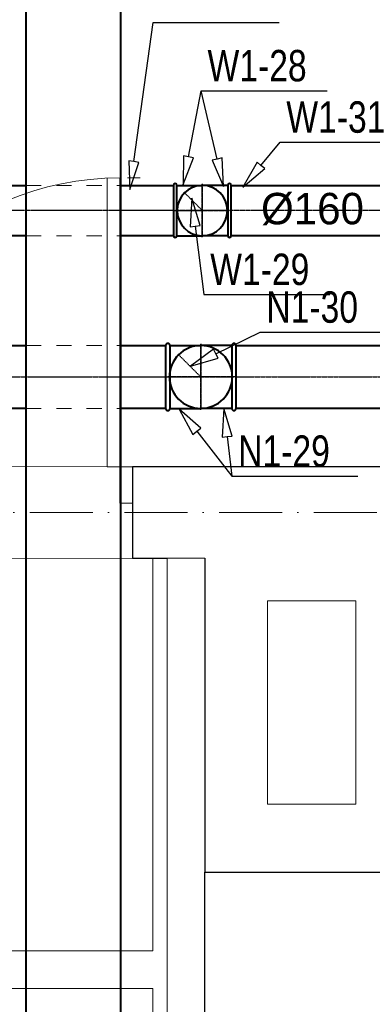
# Model space of a CAD drawing. Header units: millimetres. Extents: x 1700 to 4670, y 990 to 3874.
# Tile 82 of 110: x 3330 to 3442, y 1716 to 2030. Entities that reach past the tile are written whole.
import ezdxf
from ezdxf.enums import TextEntityAlignment as Align

# ---------------------------------------------------------------- set-up
doc = ezdxf.new("R2010")
doc.units = ezdxf.units.MM
for name, pattern in [('CENTER', [0.55, 0.37, -0.06, 0.06, -0.06]), ('Kropki i Kreski', [300, 200, -50, 0, -50]), ('Przerywana', [480, 240, -240]), ('Wipeout_Contour', [1000, 0, -1000])]:
    doc.linetypes.add(name, pattern=pattern)
doc.layers.get('0').update_dxf_attribs({"lineweight": 0})
for name, color, linetype in [('Nowe_210-A Pomieszczenia', 7, 'Continuous'), ('Nowe_420-K Ściany', 7, 'Continuous'), ('Nowe_Drzwi Archicad', 7, 'Continuous'), ('opisy mt', 7, 'Continuous'), ('WEN_N1-_ATRYBUT', 7, 'Continuous'), ('WEN_N1-_OSIE', 2, 'CENTER'), ('WEN_W1-_ATRYBUT', 7, 'Continuous'), ('WEN_W1-_OSIE', 2, 'CENTER')]:
    doc.layers.add(name, color=color, linetype=linetype)
for name, color, linetype, lineweight in [('Nowe_410-K Osie_Nr_pióra__18', 9, 'Continuous', 13), ('Nowe_420-K Ściany_Nr_pióra__27', 7, 'Continuous', 25), ('Nowe_420-K Ściany_Nr_pióra__47', 7, 'Continuous', 15), ('Nowe_440-K Słupy_Nr_pióra__28', 7, 'Continuous', 25), ('Nowe_810-G Ogólne_Nr_pióra__1', 7, 'Continuous', 13), ('Nowe_Drzwi Archicad_Nr_pióra__23', 7, 'Continuous', 15), ('Nowe_Drzwi Archicad_Nr_pióra__27', 7, 'Continuous', 25), ('Nowe_Drzwi Archicad_Nr_pióra__3', 7, 'Continuous', 13), ('WEN_N1-_ZLICZAC', 170, 'Continuous', 40), ('WEN_W1-_ZLICZAC', 10, 'Continuous', 40)]:
    doc.layers.add(name, color=color, linetype=linetype, lineweight=lineweight)
doc.styles.add('STYL_WENTYLE', font='txt', dxfattribs={"width": 0.8})

# ---------------------------------------------------------------- blocks, each defined once
blk = doc.blocks.new('BPK20090CN1-_13')
for p, q in [((-100, 14), (-100, 112)), ((100, 14), (100, 112))]:
    blk.add_line(p, q)
blk.add_lwpolyline([(100, 0), (-100, 0, -1), (-100, 14), (100, 14, -1)], format="xyb", close=True)
blk.add_circle((0, 112), 100)
blk.add_point((0, 0))
at = {"layer": 'WEN_N1-_OSIE'}
for p, q in [((0, 0), (0, 217)), ((-105, 112), (105, 112))]:
    blk.add_line(p, q, dxfattribs=at)
at = {"layer": 'WEN_N1-_ATRYBUT', "style": 'STYL_WENTYLE', "width": 0.8, "flags": 8}
blk.add_attdef('WENTYLE', text='', height=100, dxfattribs=at).set_placement((56, 0), align=Align.BOTTOM_LEFT)
blk = doc.blocks.new('PSR200CN1-_100_11')
blk.add_circle((0, 0), 100)
for p in [(70.7, 70.7), (0, 0)]:
    blk.add_point(p)
at = {"layer": 'WEN_N1-_OSIE'}
blk.add_line((0, 0), (70.7, 70.7), dxfattribs=at)
at = {"layer": 'WEN_N1-_ATRYBUT', "style": 'STYL_WENTYLE', "width": 0.8, "flags": 8}
blk.add_attdef('WENTYLE', text='', height=100, dxfattribs=at).set_placement((0, 0), align=Align.BOTTOM_LEFT)
blk = doc.blocks.new('BPK16090CW1-_13')
for p, q in [((-80, 11.2), (-80, 92)), ((80, 11.2), (80, 92))]:
    blk.add_line(p, q)
blk.add_lwpolyline([(80, 0), (-80, 0, -1), (-80, 11.2), (80, 11.2, -1)], format="xyb", close=True)
blk.add_circle((0, 92), 80)
blk.add_point((0, 0))
at = {"layer": 'WEN_W1-_OSIE'}
for p, q in [((0, 0), (0, 177)), ((-85, 92), (85, 92))]:
    blk.add_line(p, q, dxfattribs=at)
at = {"layer": 'WEN_W1-_ATRYBUT', "style": 'STYL_WENTYLE', "width": 0.8, "flags": 8}
blk.add_attdef('WENTYLE', text='', height=100, dxfattribs=at).set_placement((46, 0), align=Align.BOTTOM_LEFT)
blk = doc.blocks.new('PSR160CW1-_150_11')
blk.add_circle((0, 0), 80)
for p in [(56.6, 56.6), (0, 0)]:
    blk.add_point(p)
at = {"layer": 'WEN_W1-_OSIE'}
blk.add_line((0, 0), (56.6, 56.6), dxfattribs=at)
at = {"layer": 'WEN_W1-_ATRYBUT', "style": 'STYL_WENTYLE', "width": 0.8, "flags": 8}
blk.add_attdef('WENTYLE', text='', height=100, dxfattribs=at).set_placement((0, 0), align=Align.BOTTOM_LEFT)
blk = doc.blocks.new('QD-200X300CNN1-_7155-6289615_14')
blk.add_lwpolyline([(0, 150), (7155.6, 150), (7155.6, -150), (0, -150)], close=True)
at = {"layer": 'WEN_N1-_ATRYBUT', "style": 'STYL_WENTYLE', "width": 0.8, "flags": 8}
blk.add_attdef('WENTYLE', text='', height=100, dxfattribs=at).set_placement((3577.8, 0), align=Align.BOTTOM_LEFT)
at = {"layer": 'WEN_N1-_OSIE', "style": 'STYL_WENTYLE', "width": 0.8, "flags": 8}
blk.add_attdef('FI_KANALU', text='', height=40, dxfattribs=at).set_placement((3577.8, 0), align=Align.MIDDLE_CENTER)
blk = doc.blocks.new('SR-200CN1-_3128-5238431301_14')
blk.add_line((3000, -100), (3000, 100))
blk.add_lwpolyline([(0, -100), (0, 100), (3128.5, 100), (3128.5, -100)], close=True)
for p in [(0, 0), (3128.5, 0)]:
    blk.add_point(p)
at = {"layer": 'WEN_N1-_OSIE'}
blk.add_line((0, 0), (3128.5, 0), dxfattribs=at)
at = {"layer": 'WEN_N1-_ATRYBUT', "style": 'STYL_WENTYLE', "width": 0.8, "flags": 8}
blk.add_attdef('WENTYLE', text='', height=100, dxfattribs=at).set_placement((1564.3, 0), align=Align.BOTTOM_LEFT)
at = {"layer": 'WEN_N1-_OSIE', "style": 'STYL_WENTYLE', "width": 0.8, "flags": 8}
blk.add_attdef('FI_KANALU', text='', height=40, dxfattribs=at).set_placement((1564.3, 50), align=Align.MIDDLE_CENTER)
blk = doc.blocks.new('SR-160CW1-_554-6581001328_14')
blk.add_lwpolyline([(0, -80), (0, 80), (554.7, 80), (554.7, -80)], close=True)
for p in [(0, 0), (554.7, 0)]:
    blk.add_point(p)
at = {"layer": 'WEN_W1-_OSIE'}
blk.add_line((0, 0), (554.7, 0), dxfattribs=at)
at = {"layer": 'WEN_W1-_ATRYBUT', "style": 'STYL_WENTYLE', "width": 0.8, "flags": 8}
blk.add_attdef('WENTYLE', text='', height=100, dxfattribs=at).set_placement((277.3, 0), align=Align.BOTTOM_LEFT)
at = {"layer": 'WEN_W1-_OSIE', "style": 'STYL_WENTYLE', "width": 0.8, "flags": 8}
blk.add_attdef('FI_KANALU', text='', height=40, dxfattribs=at).set_placement((277.3, 40), align=Align.MIDDLE_CENTER)

msp = doc.modelspace()

# ---------------------------------------------------------------- linework, layer by layer
for p in [(3378.81, 1969.02), (3376.35, 1916.05)]:
    msp.add_point(p)
at = {"layer": 'Nowe_210-A Pomieszczenia', "color": 252, "linetype": 'Continuous', "lineweight": 0}
for p, q in [((3372.29, 1721.41), (3132.79, 1721.41)), ((3372.29, 1282.41), (3372.29, 1721.41))]:
    msp.add_line(p, q, dxfattribs=at)
at = {"layer": 'Nowe_210-A Pomieszczenia', "color": 252, "linetype": 'Continuous', "lineweight": 0, "flags": 128}
msp.add_lwpolyline([(2570.79, 2353.41), (2570.79, 1716.42), (2644.79, 1716.48), (2644.81, 1688.31), (2644.81, 1659.41), (2467.79, 1659.41), (2467.79, 1539.41), (2782.79, 1539.41), (2782.79, 1659.41), (2744.79, 1659.41), (2744.79, 1688.38), (2782.79, 1688.41), (2782.79, 1934.41), (2811.79, 1934.41), (2811.79, 1887.41), (2892.79, 1887.41), (2892.79, 1934.41), (2902.79, 1934.41), (2902.79, 1887.41), (3770.79, 1887.41)], dxfattribs=at)
msp.add_lwpolyline([(3115.79, 1733.41), (3372.29, 1733.41), (3372.29, 1858.41), (3115.79, 1858.41)], close=True, dxfattribs=at)
at = {"layer": 'Nowe_810-G Ogólne_Nr_pióra__1', "color": 252, "linetype": 'Continuous', "lineweight": 13, "flags": 128}
msp.add_lwpolyline([(3436.82, 1780.07), (3436.82, 1844.8), (3408.77, 1844.8), (3408.77, 1780.07)], close=True, dxfattribs=at)
at = {"layer": 'Nowe_Drzwi Archicad', "color": 252, "linetype": 'Wipeout_Contour', "lineweight": 0, "ltscale": 63975.333907}
msp.add_line((3368.24, 1979.41), (3364.24, 1979.41), dxfattribs=at)
at = {"layer": 'Nowe_Drzwi Archicad_Nr_pióra__3', "color": 252, "linetype": 'Continuous', "lineweight": 13}
msp.add_line((3364.24, 1979.41), (3368.24, 1979.41), dxfattribs=at)
at = {"layer": 'WEN_N1-_ATRYBUT'}
msp.add_lwpolyline([(3392.31, 1923.44), (3391.6, 1924.88), (3384.22, 1919.49), (3393.01, 1922), (3392.31, 1923.44), (3406.37, 1930.31), (3446.37, 1930.31)], dxfattribs=at)
at = {"layer": 'WEN_N1-_OSIE'}
msp.add_line((3317.75, 1916.05), (3376.35, 1916.05), dxfattribs=at)
at = {"layer": 'WEN_N1-_ZLICZAC', "linetype": 'Przerywana', "lineweight": 20, "ltscale": 0.02}
for p, q in [((3332.04, 1926.05), (3361.79, 1926.05)), ((3332.04, 1906.05), (3361.79, 1906.05))]:
    msp.add_line(p, q, dxfattribs=at)
at = {"layer": 'WEN_N1-_ZLICZAC'}
for points in [[(3332.04, 1906.05), (3317.75, 1906.05), (3317.75, 1926.05), (3332.04, 1926.05)], [(3362.04, 1926.05), (3376.35, 1926.05), (3376.35, 1906.05), (3362.04, 1906.05)]]:
    msp.add_lwpolyline(points, dxfattribs=at)
at = {"layer": 'WEN_W1-_ATRYBUT'}
for points in [[(3366.24, 1984.58), (3364.66, 1984.8), (3365, 1975.67), (3367.83, 1984.36), (3366.24, 1984.58), (3372.41, 2028.82), (3412.41, 2028.82)], [(3383.61, 1986.11), (3382.04, 1986.42), (3381.91, 1977.28), (3385.18, 1985.81), (3383.61, 1986.11), (3387.67, 2007.13), (3427.67, 2007.13)], [(3392.73, 1985.39), (3391.17, 1985.02), (3394.77, 1976.62), (3394.29, 1985.75), (3392.73, 1985.39), (3387.67, 2007.13), (3427.67, 2007.13)], [(3406.64, 1983.37), (3405.4, 1984.39), (3400.93, 1976.41), (3407.87, 1982.36), (3406.64, 1983.37), (3412.71, 1990.78), (3452.71, 1990.78)], [(3385.77, 1964.07), (3387.35, 1964.27), (3384.64, 1972.99), (3384.18, 1963.86), (3385.77, 1964.07), (3388.52, 1942.31), (3428.52, 1942.31)]]:
    msp.add_lwpolyline(points, dxfattribs=at)
at = {"layer": 'WEN_W1-_OSIE'}
msp.add_line((3378.81, 1969.02), (3315.29, 1969.02), dxfattribs=at)
at = {"layer": 'WEN_W1-_ZLICZAC', "linetype": 'Przerywana', "lineweight": 20, "ltscale": 0.02}
for p, q in [((3332.04, 1977.02), (3362.04, 1977.02)), ((3332.04, 1961.02), (3361.79, 1961.02))]:
    msp.add_line(p, q, dxfattribs=at)
at = {"layer": 'WEN_W1-_ZLICZAC'}
for points in [[(3332.04, 1961.02), (3315.29, 1961.02), (3315.29, 1977.02), (3332.04, 1977.02)], [(3362.04, 1977.02), (3378.81, 1977.02), (3378.81, 1961.02), (3362.04, 1961.02)]]:
    msp.add_lwpolyline(points, dxfattribs=at)

# ---------------------------------------------------------------- block references
at = {"layer": 'WEN_N1-_ZLICZAC'}
ref = msp.add_blockref('PSR200CN1-_100_11', (3387.55, 1916.05), dxfattribs=dict(at, xscale=-0.1, yscale=0.1, zscale=0.1))
ref.add_attrib('WENTYLE', 'N1-30', dxfattribs={"layer": 'WEN_N1-_ATRYBUT', "height": 10, "style": 'STYL_WENTYLE', "width": 0.8, "flags": 8}).set_placement((3408.37, 1930.31), align=Align.BOTTOM_LEFT)
at = {"layer": 'WEN_N1-_ZLICZAC', "xscale": -0.1, "yscale": 0.09999999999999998, "zscale": 0.1, "rotation": 270}
msp.add_blockref('BPK20090CN1-_13', (3376.35, 1916.05), dxfattribs=at)
at = {"layer": 'WEN_N1-_ZLICZAC'}
ref = msp.add_blockref('SR-200CN1-_3128-5238431301_14', (3398.75, 1916.05), dxfattribs=dict(at, xscale=0.1, yscale=0.1, zscale=0.1))
ref.add_attrib('WENTYLE', 'N1-33', dxfattribs={"layer": 'WEN_N1-_ATRYBUT', "height": 10, "style": 'STYL_WENTYLE', "width": 0.8, "flags": 8}).set_placement((3446.27, 1908.29), align=Align.BOTTOM_LEFT)
at = {"layer": 'WEN_W1-_ZLICZAC'}
ref = msp.add_blockref('BPK16090CW1-_13', (3378.81, 1969.02), dxfattribs=dict(at, xscale=-0.09999999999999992, yscale=0.09999999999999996, zscale=0.1, rotation=270))
ref.add_attrib('WENTYLE', 'W1-28', dxfattribs={"layer": 'WEN_W1-_ATRYBUT', "height": 10, "style": 'STYL_WENTYLE', "width": 0.8, "flags": 8}).set_placement((3389.67, 2007.13), align=Align.BOTTOM_LEFT)
ref = msp.add_blockref('SR-160CW1-_554-6581001328_14', (3452.68, 1969.02), dxfattribs=dict(at, xscale=0.1, yscale=0.1, zscale=0.1, rotation=180))
ref.add_attrib('WENTYLE', 'W1-31', dxfattribs={"layer": 'WEN_W1-_ATRYBUT', "height": 10, "style": 'STYL_WENTYLE', "width": 0.8, "flags": 8}).set_placement((3414.71, 1990.78), align=Align.BOTTOM_LEFT)
at = {"layer": 'WEN_W1-_ZLICZAC', "xscale": -0.1, "yscale": 0.1, "zscale": 0.1, "rotation": 89.99999999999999}
msp.add_blockref('BPK16090CW1-_13', (3397.21, 1969.02), dxfattribs=at)
at = {"layer": 'WEN_W1-_ZLICZAC'}
ref = msp.add_blockref('PSR160CW1-_150_11', (3388.01, 1969.02), dxfattribs=dict(at, xscale=-0.1, yscale=0.1, zscale=0.1))
ref.add_attrib('WENTYLE', 'W1-29', dxfattribs={"layer": 'WEN_W1-_ATRYBUT', "height": 10, "style": 'STYL_WENTYLE', "width": 0.8, "flags": 8}).set_placement((3390.52, 1942.31), align=Align.BOTTOM_LEFT)

# ---------------------------------------------------------------- texts
at = {"layer": 'opisy mt', "linetype": 'Continuous', "lineweight": 18, "insert": (3406.67, 1974.64), "char_height": 10, "width": 136.5578, "attachment_point": 1}
msp.add_mtext('%%C160', dxfattribs=at)

# ---------------------------------------------------------------- next in the draw order: wipeouts: each hides what was drawn before it
at = {"color": 252, "linetype": 'Wipeout_Contour', "lineweight": 0, "ltscale": 74103.520801}
msp.add_wipeout([(3365.79, 1887.41), (3365.79, 1858.41), (3866.31, 1858.41), (3866.31, 1887.41)], dxfattribs=at).dxf.layer = 'Nowe_420-K Ściany'

# ---------------------------------------------------------------- next in the draw order: linework, layer by layer
at = {"layer": 'WEN_N1-_ATRYBUT'}
for points in [[(3386.23, 1898.77), (3387.49, 1899.75), (3380.69, 1905.86), (3384.97, 1897.78), (3386.23, 1898.77), (3397.42, 1884.45), (3437.42, 1884.45)], [(3395.93, 1897.06), (3397.52, 1897.24), (3394.87, 1905.99), (3394.34, 1896.87), (3395.93, 1897.06), (3397.42, 1884.45), (3437.42, 1884.45)]]:
    msp.add_lwpolyline(points, dxfattribs=at)

# ---------------------------------------------------------------- next in the draw order: block references
at = {"layer": 'WEN_N1-_ZLICZAC'}
ref = msp.add_blockref('BPK20090CN1-_13', (3398.75, 1916.05), dxfattribs=dict(at, xscale=-0.1, yscale=0.09999999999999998, zscale=0.1, rotation=90))
ref.add_attrib('WENTYLE', 'N1-29', dxfattribs={"layer": 'WEN_N1-_ATRYBUT', "height": 10, "style": 'STYL_WENTYLE', "width": 0.8, "flags": 8}).set_placement((3399.42, 1884.45), align=Align.BOTTOM_LEFT)

# ---------------------------------------------------------------- next in the draw order: wipeouts: each hides what was drawn before it
at = {"color": 252, "linetype": 'Wipeout_Contour', "lineweight": 0, "ltscale": 63915.553656}
msp.add_wipeout([(3365.79, 1887.41), (3265.79, 1887.41), (3265.79, 1858.41), (3365.79, 1858.41)], dxfattribs=at).dxf.layer = 'Nowe_420-K Ściany'

# ---------------------------------------------------------------- next in the draw order: linework, layer by layer
at = {"layer": 'Nowe_410-K Osie_Nr_pióra__18', "color": 9, "linetype": 'Kropki i Kreski', "lineweight": 13, "ltscale": 0.1}
msp.add_line((2911.79, 1872.91), (3910.38, 1872.91), dxfattribs=at)
at = {"layer": 'Nowe_420-K Ściany_Nr_pióra__27', "color": 252, "linetype": 'Continuous', "lineweight": 25}
for p, q in [((3365.79, 1887.41), (3365.79, 1875.91)), ((3365.79, 1875.91), (3365.79, 1858.41))]:
    msp.add_line(p, q, dxfattribs=at)
at = {"layer": 'Nowe_420-K Ściany_Nr_pióra__27', "color": 252, "linetype": 'Continuous', "lineweight": 25, "flags": 128}
for points in [[(3866.31, 1887.41), (3365.79, 1887.41)], [(3365.79, 1858.41), (3388.79, 1858.41)]]:
    msp.add_lwpolyline(points, dxfattribs=at)
at = {"layer": 'Nowe_Drzwi Archicad', "color": 252, "linetype": 'Wipeout_Contour', "lineweight": 0, "ltscale": 63975.333907}
for p, q in [((3357.79, 1979.41), (3357.79, 1887.41)), ((3361.79, 1887.41), (3361.79, 1979.41)), ((3357.79, 1887.41), (3361.79, 1887.41))]:
    msp.add_line(p, q, dxfattribs=at)
at = {"layer": 'Nowe_Drzwi Archicad', "color": 252, "linetype": 'Wipeout_Contour', "lineweight": 0, "ltscale": 65257.9361}
for p, q in [((3365.79, 1887.41), (3361.79, 1887.41)), ((3361.79, 1887.41), (3361.79, 1875.91)), ((3365.79, 1875.91), (3365.79, 1887.41)), ((3361.79, 1875.91), (3365.79, 1875.91))]:
    msp.add_line(p, q, dxfattribs=at)
at = {"layer": 'Nowe_Drzwi Archicad_Nr_pióra__23', "color": 252, "linetype": 'Continuous', "lineweight": 15}
for p, q in [((3365.79, 1887.41), (3361.79, 1887.41)), ((3361.79, 1887.41), (3361.79, 1875.91)), ((3365.79, 1875.91), (3365.79, 1887.41)), ((3361.79, 1875.91), (3365.79, 1875.91))]:
    msp.add_line(p, q, dxfattribs=at)
at = {"layer": 'Nowe_Drzwi Archicad_Nr_pióra__27', "color": 252, "linetype": 'Continuous', "lineweight": 25}
for p, q in [((3365.79, 1887.41), (3365.79, 1875.91)), ((3365.79, 1887.41), (3365.79, 1875.91)), ((3365.79, 1875.91), (3365.79, 1858.41))]:
    msp.add_line(p, q, dxfattribs=at)
at = {"layer": 'Nowe_Drzwi Archicad_Nr_pióra__3', "color": 252, "linetype": 'Continuous', "lineweight": 13}
for p, q in [((3357.79, 1887.41), (3357.79, 1979.41)), ((3361.79, 1979.41), (3361.79, 1887.41)), ((3361.79, 1887.41), (3357.79, 1887.41))]:
    msp.add_line(p, q, dxfattribs=at)
msp.add_arc((3361.79, 1887.41), 92, 90, 180, dxfattribs=at)

# ---------------------------------------------------------------- next in the draw order: block references
at = {"layer": 'WEN_N1-_ZLICZAC', "xscale": 0.1, "yscale": 0.1, "zscale": 0.1, "rotation": 270.0014693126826}
msp.add_blockref('QD-200X300CNN1-_7155-6289615_14', (3347.03, 2162.97), dxfattribs=at)

# ---------------------------------------------------------------- next in the draw order: wipeouts: each hides what was drawn before it
at = {"color": 252, "linetype": 'Wipeout_Contour', "lineweight": 0, "ltscale": 74174.522635}
msp.add_wipeout([(3376.79, 1858.41), (3376.79, 1282.41), (3388.79, 1282.41), (3388.79, 1858.41)], dxfattribs=at).dxf.layer = 'Nowe_420-K Ściany'

# ---------------------------------------------------------------- next in the draw order: linework, layer by layer
at = {"layer": 'Nowe_420-K Ściany_Nr_pióra__27', "color": 252, "linetype": 'Continuous', "lineweight": 25, "flags": 128}
msp.add_lwpolyline([(3388.79, 1282.41), (3388.79, 1758.41)], dxfattribs=at)
at = {"layer": 'Nowe_420-K Ściany_Nr_pióra__47', "color": 252, "linetype": 'Continuous', "lineweight": 15, "flags": 128}
for points in [[(3376.79, 1858.41), (3376.79, 1282.41)], [(3376.79, 1858.41), (3388.79, 1858.41)]]:
    msp.add_lwpolyline(points, dxfattribs=at)
at = {"layer": 'Nowe_440-K Słupy_Nr_pióra__28', "color": 252, "linetype": 'Continuous', "lineweight": 25, "flags": 128}
msp.add_lwpolyline([(3388.79, 1858.41), (3388.79, 1758.41), (3523.79, 1758.41), (3523.79, 1858.41)], dxfattribs=at)

doc.saveas('drawing.dxf')
